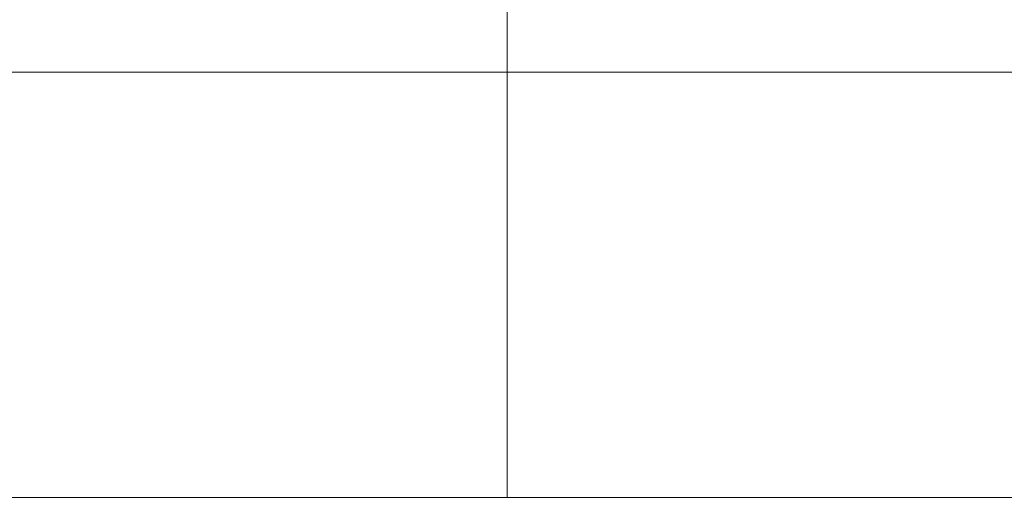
# Model space of a CAD drawing. Extents: x -123 to 337, y 549 to 1143.
# Tile 19 of 26: x 19 to 33, y 771 to 778. Entities that reach past the tile are written whole.
import ezdxf
from ezdxf.lldxf.tags import DXFTag

# ---------------------------------------------------------------- set-up
doc = ezdxf.new("R2010")
doc.units = 0
doc.layers.get('0').update_dxf_attribs({"lineweight": 35})
doc.layers.add('D-304 Wandabwicklung Herren', color=7, linetype='Continuous', lineweight=25)
tags = doc.linetypes.add('VERDECKT2_S2', pattern=[0.0675, 0.05, -0.0175]).pattern_tags.tags
tags[6:7] = [DXFTag(74, 4), DXFTag(75, 0), DXFTag(340, '0'), DXFTag(46, 1.0), DXFTag(50, 0.0), DXFTag(44, 0.0), DXFTag(45, 0.0)]
tags[4:5] = [DXFTag(74, 4), DXFTag(75, 0), DXFTag(340, '0'), DXFTag(46, 1.0), DXFTag(50, 0.0), DXFTag(44, 0.0), DXFTag(45, 0.0)]

# ---------------------------------------------------------------- blocks, each defined once
blk = doc.blocks.new('Referenz-A07EA4ZJVH', base_point=(-77.297, 601.534))
at = {"layer": 'D-304 Wandabwicklung Herren', "color": 0, "linetype": 'VERDECKT2_S2', "lineweight": 13, "ltscale": 0.13}
blk.add_line((25.969, 771.259), (25.969, 795.658), dxfattribs=at)
at = {"layer": 'D-304 Wandabwicklung Herren', "color": 0, "lineweight": 13}
for p, q in [((105.222, 777.259), (-40.031, 777.259)), ((105.222, 777.259), (-39.631, 777.259)), ((-40.031, 771.259), (43.969, 771.259))]:
    blk.add_line(p, q, dxfattribs=at)

msp = doc.modelspace()

# ---------------------------------------------------------------- block references
at = {"color": 251, "lineweight": 25, "ltscale": 0.25, "true_color": 0x585858}
msp.add_blockref('Referenz-A07EA4ZJVH', (-77.297, 601.534), dxfattribs=at)

doc.saveas('drawing.dxf')
